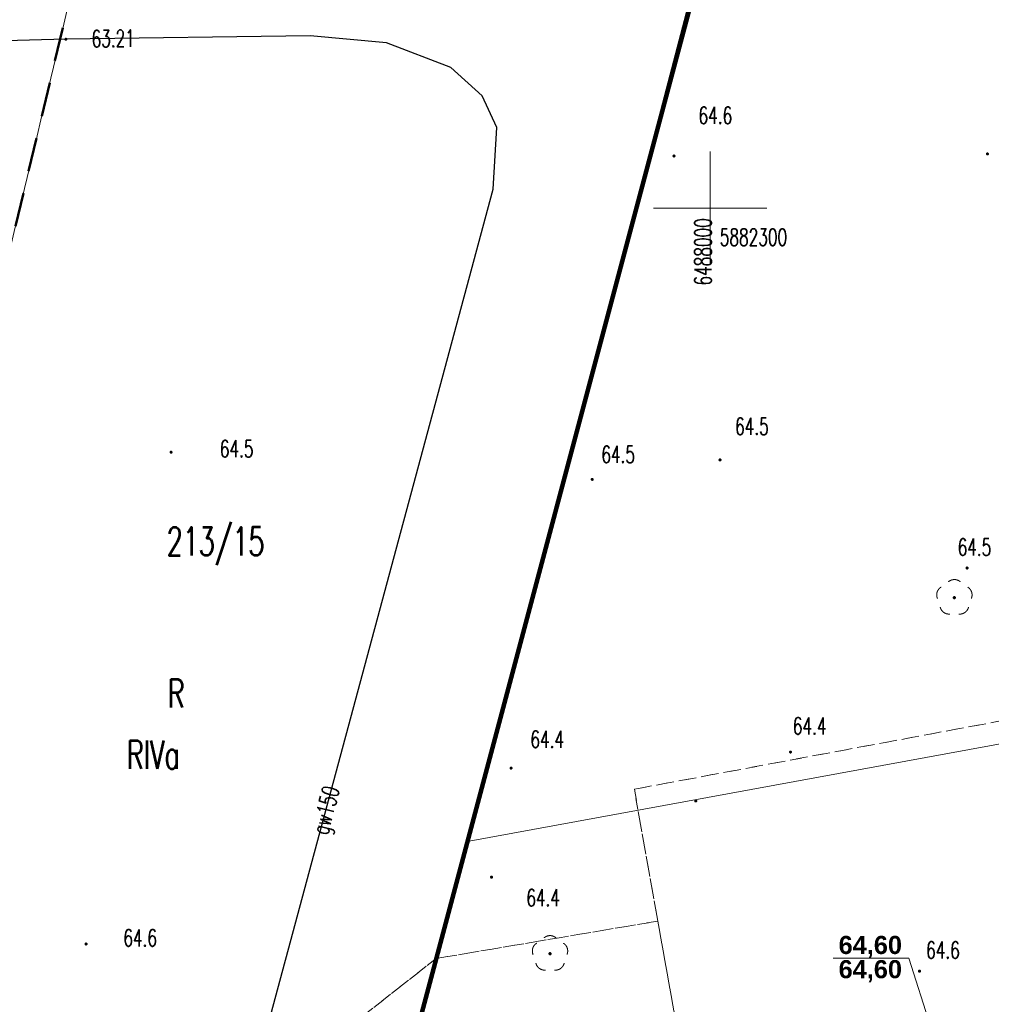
# Model space of a CAD drawing. Header units: millimetres. Extents: x 6487905018 to 6488192500, y 5882180700 to 5882375224.
# Tile 173 of 256: x 6487969533 to 6488012399, y 5882264868 to 5882308314. Entities that reach past the tile are written whole.
import ezdxf
from ezdxf.xclip import XClip

# ---------------------------------------------------------------- set-up
doc = ezdxf.new("R2010")
doc.units = ezdxf.units.MM
doc.header["$MEASUREMENT"] = 0
doc.header["$XCLIPFRAME"] = 2
for name, pattern in [('L_0_03', [1000, 500, -500]), ('L_0_08', [2500, 1500, -1000]), ('Wipeout_Contour', [1000, 0, -1000])]:
    doc.linetypes.add(name, pattern=pattern)
for name, color, linetype, lineweight in [('0 granice_Nr_pióra__10', 22, 'Continuous', 120), ('OPIS PLAN_Nr_pióra__222', 7, 'Continuous', 20), ('OPIS PLAN_Nr_pióra__7', 7, 'Continuous', 5), ('Zakres_Nr_pióra__141', 7, 'Continuous', 50), ('Zamość 06.10._2_0_Nr_pióra__7', 7, 'Continuous', 5), ('Zamość 06.10._2_209_Opis_konturu_klasyfikacyjnego_Nr_pióra__96', 8, 'Continuous', 15), ('Zamość 06.10._2_210_Oznaczenie_uzytku_Nr_pióra__96', 8, 'Continuous', 15), ('Zamość 06.10._2_211_Nr_dzialki_Nr_pióra__96', 8, 'Continuous', 15), ('Zamość 06.10._2_217_Granica_konturu_klasyfikcyjnego_Nr_pióra__96', 8, 'Continuous', 15), ('Zamość 06.10._2_218_Granica_uzytku_Nr_pióra__96', 8, 'Continuous', 15), ('Zamość 06.10._2_219_Linia_granicy_Nr_pióra__96', 8, 'Continuous', 15), ('Zamość 06.10._2_drzewo_lisciaste__punkt__Nr_pióra__96', 8, 'Continuous', 15), ('Zamość 06.10._2_krzyze_Nr_pióra__7', 7, 'Continuous', 5), ('Zamość 06.10._2_ogrodzenie_trwale__linia__Nr_pióra__7', 7, 'Continuous', 5), ('Zamość 06.10._2_opis_h_Nr_pióra__7', 7, 'Continuous', 5), ('Zamość 06.10._2_przewod_gazowy__linia__Atr1_Nr_pióra__7', 7, 'Continuous', 5), ('Zamość 06.10._2_przewod_gazowy__linia__Nr_pióra__40', 2, 'Continuous', 30), ('Zamość 06.10._2_punkt_o_okreslonej_wysokosci__siec_gazowa__Atr2_Nr_pióra__7', 7, 'Continuous', 5), ('Zamość 06.10._2_punkt_o_okreslonej_wysokosci__siec_gazowa__Nr_pióra__7', 7, 'Continuous', 5), ('Zamość 06.10._2_punkt_wysokosciowy_naturalny_Atr2_Nr_pióra__7', 7, 'Continuous', 5), ('Zamość 06.10._2_punkt_wysokosciowy_naturalny_Nr_pióra__7', 7, 'Continuous', 5), ('Zamość 06.10._2_Zakres_Nr_pióra__7', 7, 'Continuous', 5)]:
    doc.layers.add(name, color=color, linetype=linetype, lineweight=lineweight)
doc.layers.add('Mapa cyfrowa', color=7, linetype='Continuous')
doc.layers.add('Zamość 06.10._2_Mapa cyfrowa', color=7, linetype='Continuous')
doc.styles.add('GENERATED_STYLE_1', font='Simplex.shx')
doc.styles.add('GENERATED_STYLE_2', font='txt')
doc.linetypes.add('L_0_15_SHX', pattern='A,0,[3,PZT Orlen Zamość.pdf1.Shx,S=30.952381,R=0,X=0,Y=2.22045e-16],-7500,0', length=7500)

# ---------------------------------------------------------------- blocks, each defined once
blk = doc.blocks.new('Rysunek_1_2')
at = {"color": 254, "linetype": 'Wipeout_Contour', "lineweight": 0, "ltscale": 70061284114.24681}
blk.add_wipeout([(6487915525.867126, 5882181505.900702), (6488146644.289524, 5882181505.900702), (6488146644.289524, 5882373115.540435), (6488107628.768834, 5882373115.540435), (6488107628.768834, 5882320263.490532), (6488101226.436201, 5882320263.490532), (6488101226.436201, 5882373115.540435), (6487915525.867126, 5882373115.540435)], dxfattribs=at).dxf.layer = 'Zamość 06.10._2_Mapa cyfrowa'
at = {"layer": 'Zamość 06.10._2_0_Nr_pióra__7', "linetype": 'Continuous'}
for points in [[(6487998400.000001, 5882302254.723074, 1), (6487998400.000001, 5882302345.276926, 1)], [(6488012230.000001, 5882302344.723074, 1), (6488012230.000001, 5882302435.276926, 1)], [(6488000430, 5882288844.723074, 1), (6488000430, 5882288935.276926, 1)], [(6487994790, 5882287984.723075, 1), (6487994790, 5882288075.276926, 1)], [(6488011330, 5882284074.723074, 1), (6488011330, 5882284165.276926, 1)], [(6488003540, 5882275954.723074, 1), (6488003540, 5882276045.276926, 1)], [(6487991210, 5882275244.723074, 1), (6487991210, 5882275335.276926, 1)], [(6487990350, 5882270434.723075, 1), (6487990350, 5882270525.276926, 1)], [(6488009230.000001, 5882266284.723074, 1), (6488009230.000001, 5882266375.276926, 1)]]:
    blk.add_hatch(color=256, dxfattribs=at).paths.add_polyline_path(points)
at = {"layer": 'Zamość 06.10._2_drzewo_lisciaste__punkt__Nr_pióra__96', "linetype": 'Continuous'}
for points in [[(6488010770, 5882282760, 1), (6488010770, 5882282860, 1)], [(6487992930, 5882267050, 1), (6487992930, 5882267150, 1)]]:
    blk.add_hatch(color=256, dxfattribs=at).paths.add_polyline_path(points)
at = {"layer": 'Zamość 06.10._2_punkt_o_okreslonej_wysokosci__siec_gazowa__Nr_pióra__7', "linetype": 'Continuous'}
blk.add_hatch(color=256, dxfattribs=at).paths.add_polyline_path([(6487971570.000001, 5882307405, 1), (6487971570.000001, 5882307495, 1)])
at = {"layer": 'Zamość 06.10._2_punkt_wysokosciowy_naturalny_Nr_pióra__7', "linetype": 'Continuous'}
for points in [[(6487976210, 5882289185.000001, 1), (6487976210, 5882289275.000001, 1)], [(6487999360.000001, 5882273795, 1), (6487999360.000001, 5882273885, 1)], [(6487972460, 5882267485, 1), (6487972460, 5882267575, 1)]]:
    blk.add_hatch(color=256, dxfattribs=at).paths.add_polyline_path(points)
at = {"layer": 'Zamość 06.10._2_0_Nr_pióra__7', "linetype": 'Continuous'}
for p, q in [((6487971570.000001, 5882307450), (6487971570.05, 5882307450)), ((6487971570.000001, 5882307450), (6487971570.05, 5882307450)), ((6487982350, 5882307600), (6487982350.05, 5882307600)), ((6487985710, 5882307290), (6487985710.05, 5882307290)), ((6487988560, 5882306200), (6487988560.05, 5882306200)), ((6487989940.000001, 5882304960), (6487989940.05, 5882304960)), ((6487990580, 5882303560), (6487990580.05, 5882303560)), ((6487998400.000001, 5882302300), (6487998400.05, 5882302300)), ((6488012230.000001, 5882302390), (6488012230.05, 5882302390)), ((6487990420, 5882300840), (6487990420.05, 5882300840)), ((6488000000, 5882300000), (6488000000.05, 5882300000)), ((6487976210, 5882289230.000001), (6487976210.05, 5882289230.000001)), ((6488000430, 5882288890), (6488000430.05, 5882288890)), ((6487994790, 5882288030), (6487994790.05, 5882288030)), ((6488011330, 5882284120), (6488011330.05, 5882284120)), ((6488010509.012472, 5882283513.126228), (6488010509.062472, 5882283513.126228)), ((6488010770, 5882283610), (6488010770.05, 5882283610)), ((6488011030.987528, 5882283513.126228), (6488011031.037527, 5882283513.126228)), ((6488010009.733023, 5882283058.084752), (6488010009.783022, 5882283058.084752)), ((6488010182.144634, 5882283275.754514), (6488010182.194634, 5882283275.754514)), ((6488011357.855365, 5882283275.754514), (6488011357.905365, 5882283275.754514)), ((6488011530.266977, 5882283058.084752), (6488011530.316978, 5882283058.084752)), ((6488010020.576554, 5882282780.617085), (6488010020.626554, 5882282780.617085)), ((6488010770, 5882282810), (6488010770.05, 5882282810)), ((6488011519.423445, 5882282780.617085), (6488011519.473445, 5882282780.617085)), ((6488010145.601942, 5882282394.516924), (6488010145.651942, 5882282394.516924)), ((6488010300.145782, 5882282162.204544), (6488010300.195783, 5882282162.204544)), ((6488010568.965046, 5882282087.444639), (6488010569.015046, 5882282087.444639)), ((6488010971.034954, 5882282087.444639), (6488010971.084953, 5882282087.444639)), ((6488011239.854217, 5882282162.204544), (6488011239.904217, 5882282162.204544)), ((6488011394.398057, 5882282394.516924), (6488011394.448057, 5882282394.516924)), ((6488003540, 5882276000), (6488003540.05, 5882276000)), ((6487991210, 5882275290), (6487991210.05, 5882275290)), ((6487996650.000001, 5882274360), (6487996650.05, 5882274360)), ((6487999360.000001, 5882273840), (6487999360.05, 5882273840)), ((6487989360.000001, 5882272070), (6487989360.05, 5882272070)), ((6487990350, 5882270480.000001), (6487990350.05, 5882270480.000001)), ((6487997690.000001, 5882268540), (6487997690.05, 5882268540)), ((6487992669.012472, 5882267803.126228), (6487992669.062472, 5882267803.126228)), ((6487992930, 5882267900), (6487992930.05, 5882267900)), ((6487993190.987528, 5882267803.126228), (6487993191.037527, 5882267803.126228)), ((6487972460, 5882267530), (6487972460.05, 5882267530)), ((6487992169.733023, 5882267348.084753), (6487992169.783023, 5882267348.084753)), ((6487992342.144635, 5882267565.754514), (6487992342.194634, 5882267565.754514)), ((6487993517.855365, 5882267565.754514), (6487993517.905365, 5882267565.754514)), ((6487993690.266977, 5882267348.084753), (6487993690.316978, 5882267348.084753)), ((6487987910, 5882266890), (6487987910.05, 5882266890)), ((6487992180.576555, 5882267070.617085), (6487992180.626554, 5882267070.617085)), ((6487992930, 5882267100), (6487992930.05, 5882267100)), ((6487993679.423445, 5882267070.617085), (6487993679.473445, 5882267070.617085)), ((6487992305.601943, 5882266684.516924), (6487992305.651942, 5882266684.516924)), ((6487992460.145783, 5882266452.204544), (6487992460.195783, 5882266452.204544)), ((6487993399.854217, 5882266452.204544), (6487993399.904217, 5882266452.204544)), ((6487993554.398057, 5882266684.516924), (6487993554.448057, 5882266684.516924)), ((6487992728.965046, 5882266377.444639), (6487992729.015046, 5882266377.444639)), ((6487993131.034954, 5882266377.444639), (6487993131.084953, 5882266377.444639)), ((6488009230.000001, 5882266330), (6488009230.05, 5882266330))]:
    blk.add_line(p, q, dxfattribs=at)
for centre in [(6487998400.000001, 5882302300), (6488012230.000001, 5882302390), (6488000430, 5882288890), (6487994790, 5882288030), (6488011330, 5882284120), (6488003540, 5882276000), (6487991210, 5882275290), (6487990350, 5882270480.000001), (6488009230.000001, 5882266330)]:
    blk.add_circle(centre, 45.276926, dxfattribs=at)
at = {"layer": 'Zamość 06.10._2_217_Granica_konturu_klasyfikcyjnego_Nr_pióra__96', "linetype": 'L_0_03', "flags": 128}
for points in [[(6487987910, 5882266890), (6488002060, 5882319970)], [(6488002060, 5882319970), (6487987910, 5882266890)], [(6487996650.000001, 5882274360), (6488035750, 5882281650.000001)], [(6487997690.000001, 5882268540), (6487996650.000001, 5882274360)], [(6487997690.000001, 5882268540), (6487987910, 5882266890)], [(6487987910, 5882266890), (6487997690.000001, 5882268540)], [(6488006670, 5882218320), (6487997690.000001, 5882268540)], [(6487945380, 5882233520), (6487987910, 5882266890)], [(6487987910, 5882266890), (6487945380, 5882233520)]]:
    blk.add_lwpolyline(points, dxfattribs=at)
at = {"layer": 'Zamość 06.10._2_218_Granica_uzytku_Nr_pióra__96', "linetype": 'L_0_03', "flags": 128}
for points in [[(6487987910, 5882266890), (6488002060, 5882319970)], [(6488002060, 5882319970), (6487987910, 5882266890)], [(6487996650.000001, 5882274360), (6488035750, 5882281650.000001)], [(6488035750, 5882281650.000001), (6487996650.000001, 5882274360)], [(6487997690.000001, 5882268540), (6487996650.000001, 5882274360)], [(6487996650.000001, 5882274360), (6487997690.000001, 5882268540)], [(6487997690.000001, 5882268540), (6487987910, 5882266890)], [(6487987910, 5882266890), (6487997690.000001, 5882268540)], [(6488006670, 5882218320), (6487997690.000001, 5882268540)], [(6487997690.000001, 5882268540), (6488006670, 5882218320)], [(6487945380, 5882233520), (6487987910, 5882266890)], [(6487987910, 5882266890), (6487945380, 5882233520)]]:
    blk.add_lwpolyline(points, dxfattribs=at)
at = {"layer": 'Zamość 06.10._2_219_Linia_granicy_Nr_pióra__96', "linetype": 'Continuous', "flags": 128}
blk.add_lwpolyline([(6487972140, 5882207690.000001), (6488002060, 5882319970)], dxfattribs=at)
at = {"layer": 'Zamość 06.10._2_drzewo_lisciaste__punkt__Nr_pióra__96', "linetype": 'Continuous'}
for centre in [(6488010770, 5882282810), (6487992930, 5882267100)]:
    blk.add_circle(centre, 50, dxfattribs=at)
for centre, radius, start, end in [((6488010770, 5882283209.999999), 400, 49.2720001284, 130.7279998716), ((6488010390.000002, 5882282934), 400.000002, 121.3080002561, 202.5479998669), ((6488011149.999998, 5882282934), 400.000002, 337.4520001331, 58.6919997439), ((6488010534.999999, 5882282486), 400, 193.2210000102, 274.8709999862), ((6488011005, 5882282486), 400, 265.1290000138, 346.7789999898), ((6487992930, 5882267499.999999), 400, 49.2720001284, 130.7279998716), ((6487992550.000002, 5882267224), 400.000002, 121.3080002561, 202.5479998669), ((6487993309.999998, 5882267224), 400.000002, 337.4520001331, 58.6919997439), ((6487992695, 5882266776), 400, 193.2210000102, 274.8709999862), ((6487993165, 5882266776), 400, 265.1290000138, 346.7789999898)]:
    blk.add_arc(centre, radius, start, end, dxfattribs=at)
at = {"layer": 'Zamość 06.10._2_krzyze_Nr_pióra__7', "linetype": 'Continuous', "flags": 128}
for points in [[(6488000000, 5882297500), (6488000000, 5882302500)], [(6487997500, 5882300000), (6488002500, 5882300000)]]:
    blk.add_lwpolyline(points, dxfattribs=at)
at = {"layer": 'Zamość 06.10._2_ogrodzenie_trwale__linia__Nr_pióra__7', "linetype": 'L_0_15_SHX'}
blk.add_line((6488013790, 5882276550), (6487989360.000001, 5882272070), dxfattribs=at)
at = {"layer": 'Zamość 06.10._2_ogrodzenie_trwale__linia__Nr_pióra__7', "linetype": 'Continuous'}
blk.add_line((6488013790, 5882276550), (6487989360.000001, 5882272070), dxfattribs=at)
at = {"layer": 'Zamość 06.10._2_ogrodzenie_trwale__linia__Nr_pióra__7', "linetype": 'L_0_15_SHX', "flags": 128}
blk.add_lwpolyline([(6487991220, 5882317650.000001), (6488001350, 5882317840), (6487989360.000001, 5882272070), (6487981190.000001, 5882241350), (6487974330, 5882215760), (6488001210, 5882223460), (6488035480.000001, 5882233390)], dxfattribs=at)
at = {"layer": 'Zamość 06.10._2_ogrodzenie_trwale__linia__Nr_pióra__7', "linetype": 'Continuous', "flags": 128}
blk.add_lwpolyline([(6487991220, 5882317650.000001), (6488001350, 5882317840), (6487989360.000001, 5882272070), (6487981190.000001, 5882241350), (6487974330, 5882215760), (6488001210, 5882223460), (6488035480.000001, 5882233390)], dxfattribs=at)
at = {"layer": 'Zamość 06.10._2_przewod_gazowy__linia__Nr_pióra__40', "linetype": 'Continuous', "flags": 128}
blk.add_lwpolyline([(6487972693.702159, 5882181505.900702), (6487972300, 5882183040), (6487967790, 5882201840), (6487966190.000001, 5882209820), (6487966310, 5882212260), (6487970820.000001, 5882228040), (6487990420, 5882300840), (6487990580, 5882303560), (6487989940.000001, 5882304960), (6487988560, 5882306200), (6487985710, 5882307290), (6487982350, 5882307600), (6487971570.000001, 5882307450), (6487961426.767263, 5882307176.886372)], dxfattribs=at)
at = {"layer": 'Zamość 06.10._2_punkt_o_okreslonej_wysokosci__siec_gazowa__Nr_pióra__7', "linetype": 'Continuous'}
blk.add_circle((6487971570.000001, 5882307450), 45, dxfattribs=at)
at = {"layer": 'Zamość 06.10._2_punkt_wysokosciowy_naturalny_Nr_pióra__7', "linetype": 'Continuous'}
for centre in [(6487976210, 5882289230.000001), (6487999360.000001, 5882273840), (6487972460, 5882267530)]:
    blk.add_circle(centre, 45, dxfattribs=at)
at = {"layer": 'Zamość 06.10._2_Zakres_Nr_pióra__7', "linetype": 'L_0_08', "flags": 128}
blk.add_lwpolyline([(6488077770, 5882227680), (6488077390, 5882225350), (6488057910, 5882201700), (6487991970, 5882182660), (6487963899.999999, 5882191899.999999), (6487948427.806409, 5882211665.206947), (6487975970, 5882326920), (6488001880, 5882346970), (6488049600, 5882347290), (6488064120, 5882347940.000001), (6488083499.999998, 5882337899.999999), (6488088499.999998, 5882318799.999999), (6488077780.000001, 5882227750)], close=True, dxfattribs=at)
at = {"layer": 'Zamość 06.10._2_209_Opis_konturu_klasyfikacyjnego_Nr_pióra__96', "linetype": 'Continuous', "insert": (6487974257.142856, 5882276514.041666), "char_height": 1250, "attachment_point": 1, "style": 'GENERATED_STYLE_1'}
blk.add_mtext('\\A1;{\\W0.660000x;\\FSimplex.shx;RIVa}', dxfattribs=at)
at = {"layer": 'Zamość 06.10._2_210_Oznaczenie_uzytku_Nr_pióra__96', "linetype": 'Continuous', "insert": (6487976057.142856, 5882279214.041665), "char_height": 1250, "attachment_point": 1, "style": 'GENERATED_STYLE_1'}
blk.add_mtext('\\A1;{\\W0.660000x;\\FSimplex.shx;R}', dxfattribs=at)
at = {"layer": 'Zamość 06.10._2_211_Nr_dzialki_Nr_pióra__96', "linetype": 'Continuous', "insert": (6487976017.857142, 5882285918.898808), "char_height": 1250, "attachment_point": 1, "style": 'GENERATED_STYLE_1'}
blk.add_mtext('\\A1;{\\W0.660000x;\\FSimplex.shx;213/15}', dxfattribs=at)
at = {"layer": 'Zamość 06.10._2_opis_h_Nr_pióra__7', "linetype": 'Continuous', "char_height": 750, "attachment_point": 1, "style": 'GENERATED_STYLE_1'}
for s, insert in [('\\A1;{\\W0.660000x;\\FSimplex.shx;64.6}', (6487999484.285711, 5882304466.424997)), ('\\A1;{\\W0.660000x;\\FSimplex.shx;64.5}', (6488001094.285712, 5882290746.424997)), ('\\A1;{\\W0.660000x;\\FSimplex.shx;64.5}', (6487995194.285711, 5882289506.424997)), ('\\A1;{\\W0.660000x;\\FSimplex.shx;64.5}', (6488010914.285711, 5882285416.424997)), ('\\A1;{\\W0.660000x;\\FSimplex.shx;64.4}', (6488003644.285711, 5882277526.424997)), ('\\A1;{\\W0.660000x;\\FSimplex.shx;64.4}', (6487992064.285711, 5882276936.424997)), ('\\A1;{\\W0.660000x;\\FSimplex.shx;64.4}', (6487991884.285711, 5882269946.424997)), ('\\A1;{\\W0.660000x;\\FSimplex.shx;64.6}', (6488009524.285711, 5882267636.424997))]:
    blk.add_mtext(s, dxfattribs=dict(at, insert=insert))
at = {"layer": 'Zamość 06.10._2_przewod_gazowy__linia__Atr1_Nr_pióra__7', "linetype": 'Continuous', "insert": (6487982399.33694, 5882272488.164891), "char_height": 750, "attachment_point": 1, "rotation": 75.7000000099, "style": 'GENERATED_STYLE_1'}
blk.add_mtext('\\A1;{\\W0.660000x;\\FSimplex.shx;gw150}', dxfattribs=at)
at = {"layer": 'Zamość 06.10._2_punkt_o_okreslonej_wysokosci__siec_gazowa__Atr2_Nr_pióra__7', "linetype": 'Continuous', "insert": (6487972698.942707, 5882307844.704333), "char_height": 750, "attachment_point": 1, "rotation": 0.800000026, "style": 'GENERATED_STYLE_1'}
blk.add_mtext('\\A1;{\\W0.660000x;\\FSimplex.shx;63.21}', dxfattribs=at)
at = {"layer": 'Zamość 06.10._2_punkt_wysokosciowy_naturalny_Atr2_Nr_pióra__7', "linetype": 'Continuous', "char_height": 750, "attachment_point": 1, "style": 'GENERATED_STYLE_1'}
for s, insert in [('\\A1;{\\W0.660000x;\\FSimplex.shx;64.5}', (6487978364.285714, 5882289756.425001)), ('\\A1;{\\W0.660000x;\\FSimplex.shx;64.6}', (6487974104.285714, 5882268176.425001))]:
    blk.add_mtext(s, dxfattribs=dict(at, insert=insert))
at = {"layer": 'Zamość 06.10._2_Zakres_Nr_pióra__7', "linetype": 'Continuous', "insert": (6488000057.199997, 5882296584.285712), "char_height": 750, "attachment_point": 7, "rotation": 90, "style": 'GENERATED_STYLE_1'}
blk.add_mtext('\\A1;{\\W0.660000x;\\FSimplex.shx;6488000}', dxfattribs=at)
at = {"layer": 'Zamość 06.10._2_Zakres_Nr_pióra__7', "linetype": 'Continuous', "insert": (6488000420.714283, 5882298342.799997), "char_height": 750, "attachment_point": 7, "style": 'GENERATED_STYLE_1'}
blk.add_mtext('\\A1;{\\W0.660000x;\\FSimplex.shx;5882300}', dxfattribs=at)

msp = doc.modelspace()

# ---------------------------------------------------------------- block references
at = {"layer": 'Mapa cyfrowa', "color": 22, "linetype": 'Continuous', "lineweight": 5}
ref = msp.add_blockref('Rysunek_1_2', (0, 0), dxfattribs=at)
XClip(ref).set_block_clipping_path([(6487915525.8671264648, 5882181505.9007024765), (6488146644.2895231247, 5882181505.9007024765), (6488146644.2895231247, 5882373115.5404348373), (6488107628.7688331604, 5882373115.5404348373), (6488107628.7688331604, 5882320263.4905319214), (6488101226.4362001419, 5882320263.4905319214), (6488101226.4362001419, 5882373115.5404348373), (6487915525.8671264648, 5882373115.5404348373)])

# ---------------------------------------------------------------- next in the draw order: linework, layer by layer
at = {"layer": '0 granice_Nr_pióra__10', "linetype": 'Continuous'}
msp.add_line((6487972140, 5882207690.000001), (6488002060, 5882319970), dxfattribs=at)
at = {"layer": 'OPIS PLAN_Nr_pióra__222', "linetype": 'Continuous'}
for q in [(6488005425.143268, 5882266910.912171), (6488009857.279013, 5882263487.303747)]:
    msp.add_line((6488008755.225419, 5882266910.912171), q, dxfattribs=at)
at = {"layer": 'Zakres_Nr_pióra__141', "linetype": 'L_0_08'}
msp.add_line((6487948427.806409, 5882211665.206947), (6487975970, 5882326920), dxfattribs=at)

# ---------------------------------------------------------------- next in the draw order: texts
at = {"layer": 'OPIS PLAN_Nr_pióra__7', "linetype": 'Continuous', "char_height": 800, "attachment_point": 6, "style": 'GENERATED_STYLE_2'}
for insert in [(6488008458.538552, 5882267397.709235), (6488008458.538552, 5882266329.136553)]:
    msp.add_mtext('\\A1;{\\fArial|b1|i0|c238|p38;64,60}', dxfattribs=dict(at, insert=insert))

doc.saveas('drawing.dxf')
